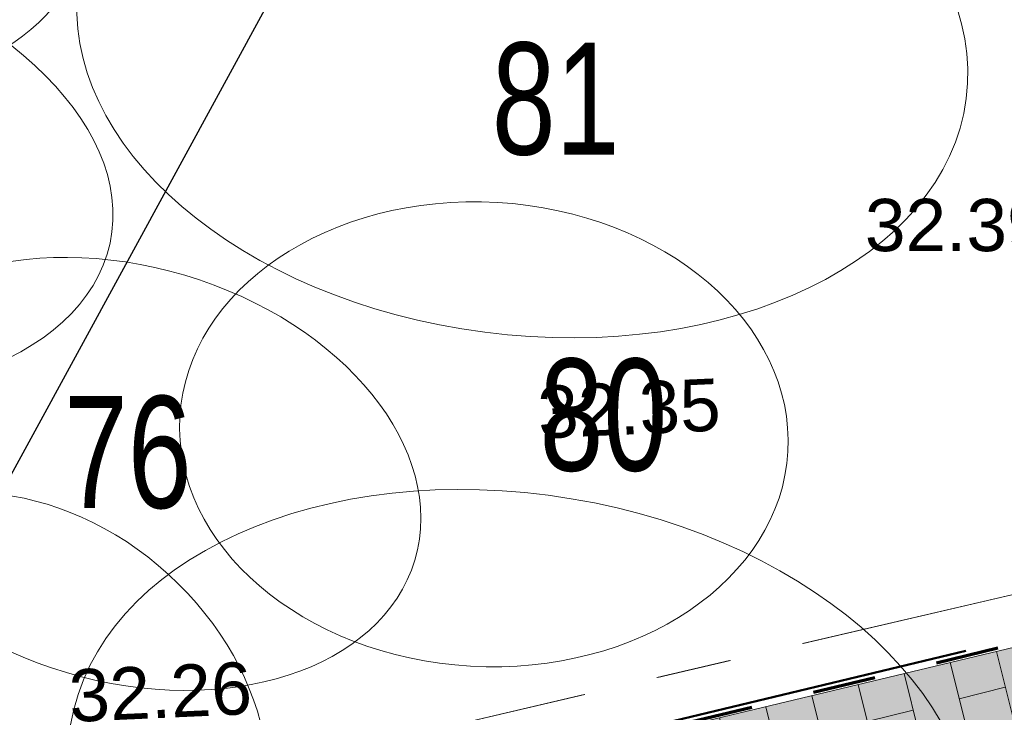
# Model space of a CAD drawing. Header units: metres. Extents: x 738076 to 738809, y 6589688 to 6590318.
# Tile 46 of 188: x 738370 to 738383, y 6590020 to 6590030. Entities that reach past the tile are written whole.
import ezdxf

# ---------------------------------------------------------------- set-up
doc = ezdxf.new("R2010")
doc.units = ezdxf.units.M
for name, pattern in [('KATASTRIPIIR', [7, 4, -0.9999999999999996, 0.9999999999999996, -0.9999999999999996]), ('Katkend', [1.6933333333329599, 0.8466666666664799, -0.8466666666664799]), ('TOOPIIR', [7, 6, -1])]:
    doc.linetypes.add(name, pattern=pattern)
for name, color, linetype, lineweight in [('_DE (2D)', 7, 'Continuous', 5), ('_GE (2D)', 7, 'Continuous', 5), ('_MA-joon kool (2D)', 7, 'Continuous', 5), ('_MA-pind kool (2D)', 7, 'Continuous', 5), ('_MA-töömahtude piir (2D)', 7, 'Continuous', 5), ('MA-v2ikevorm-m88bel', 7, 'Continuous', 13), ('None', 7, 'Continuous', 5)]:
    doc.layers.add(name, color=color, linetype=linetype, lineweight=lineweight)
for name, color, linetype, lineweight, true_color in [('DE-MA dendro Puittaim III', 7, 'Continuous', 18, 0x33cc00), ('DE-MA dendro Puittaim IV', 30, 'Continuous', 18, 0xff7f00), ('DE-MA dendro Puunumber', 250, 'Continuous', 5, 0x333333), ('GE-GTRASS', 7, 'Continuous', 5, 0x888888), ('GE-korgus-EH2000', 7, 'Continuous', 5, 0x888888), ('GE-PIIR', 7, 'Continuous', 18, 0xcc6600), ('MA-MA  TEKST töömahtude piir', 6, 'Continuous', 70, 0xff00ff), ('MA-projektala piir', 7, 'TOOPIIR', 50, 0xdd0000), ('MA-tee graniitplaat 300xvaba mm. helehall', 7, 'Continuous', 5, 0x636466)]:
    doc.layers.add(name, color=color, linetype=linetype, lineweight=lineweight, true_color=true_color)
doc.styles.add('Arial', font='Arial')
doc.styles.add('Swis721 LtCn BT', font='Swis721 LtCn BT')
doc.linetypes.add('-G-', pattern='A,10,-0.8000000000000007,-1.526140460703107,["G",Arial,S=1.4,R=0,X=-1.526140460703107,Y=-0.6999999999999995],-0.6738595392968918,10,-3', length=26)
pattern_1 = [(104, (0, 0), (-0.6161377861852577, -0.153620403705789), []), (-166, (0, 0), (0.3072408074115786, -1.232275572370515), [0.6349999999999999, -0.6349999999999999]), (-166, (-0.7697581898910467, 0.4625173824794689), (0.3072408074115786, -1.232275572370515), [0.6349999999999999, -0.6349999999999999])]

# ---------------------------------------------------------------- blocks, each defined once
blk = doc.blocks.new('Hardscape (2D)-3')
at = {"layer": 'MA-tee graniitplaat 300xvaba mm. helehall', "color": 0, "flags": 1}
for tag in ['instanceID', 'prm0_value', 'prm1_value', 'prm2_value', 'prm3_value', 'prm4_value', 'prm5_value', 'prm6_value', 'prm7_value', 'prm8_value', 'prm0_name', 'prm0_type', 'prm2_name', 'prm2_type', 'prm3_name', 'prm3_type', 'prm6_name', 'prm6_type', 'prm8_name', 'prm8_type', 'prm1_name', 'prm1_type', 'prm4_name', 'prm4_type', 'prm5_name', 'prm5_type', 'prm7_name', 'prm7_type', 'IFC_UUID']:
    blk.add_attdef(tag, (-2154051.977938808, -6234730.654648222), '', height=0.00018, dxfattribs=at)
at = {"color": 255, "linetype": 'Continuous', "lineweight": 5, "transparency": 33554687}
blk.add_wipeout([(7.881776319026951, 1.469384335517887), (7.334990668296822, -1.0865711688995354), (59.256703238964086, 11.134085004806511), (58.65769253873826, 13.633210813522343)], dxfattribs=at).dxf.layer = 'MA-v2ikevorm-m88bel'
at = {"layer": 'MA-tee graniitplaat 300xvaba mm. helehall', "linetype": 'Continuous', "lineweight": 0, "true_color": 0xeeeeee, "transparency": 33554687}
blk.add_hatch(color=7, dxfattribs=at).paths.add_polyline_path([(7.881776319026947, 1.469384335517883), (7.334990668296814, -1.086571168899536), (59.25670323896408, 11.13408500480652), (58.65769253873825, 13.63321081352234)])
blk.add_hatch(color=7, dxfattribs=at).paths.add_polyline_path([(7.881776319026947, 1.469384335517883), (7.334990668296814, -1.086571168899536), (59.25670323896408, 11.13408500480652), (58.65769253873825, 13.63321081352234)])
blk.add_hatch(color=7, dxfattribs=at).paths.add_polyline_path([(7.881776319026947, 1.469384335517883), (7.334990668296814, -1.086571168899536), (59.25670323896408, 11.13408500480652), (58.65769253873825, 13.63321081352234)])
at = {"layer": 'MA-tee graniitplaat 300xvaba mm. helehall', "linetype": 'Continuous', "lineweight": 5, "true_color": 0x636466, "transparency": 33554687}
h = blk.add_hatch(dxfattribs=at)
h.set_pattern_fill('graniitplaat 300xvaba_ helehall', color=251, style=0, pattern_type=2)
h.set_pattern_definition(pattern_1)
h.paths.add_polyline_path([(7.881776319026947, 1.469384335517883), (7.334990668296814, -1.086571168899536), (59.25670323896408, 11.13408500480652), (58.65769253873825, 13.63321081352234)])
h = blk.add_hatch(dxfattribs=at)
h.set_pattern_fill('graniitplaat 300xvaba_ helehall', color=251, style=0, pattern_type=2)
h.set_pattern_definition(pattern_1)
h.paths.add_polyline_path([(7.881776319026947, 1.469384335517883), (7.334990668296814, -1.086571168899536), (59.25670323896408, 11.13408500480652), (58.65769253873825, 13.63321081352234)])
h = blk.add_hatch(dxfattribs=at)
h.set_pattern_fill('graniitplaat 300xvaba_ helehall', color=251, style=0, pattern_type=2)
h.set_pattern_definition(pattern_1)
h.paths.add_polyline_path([(7.881776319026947, 1.469384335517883), (7.334990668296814, -1.086571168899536), (59.25670323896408, 11.13408500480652), (58.65769253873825, 13.63321081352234)])
at = {"layer": 'MA-tee graniitplaat 300xvaba mm. helehall', "transparency": 33554687, "flags": 128}
blk.add_lwpolyline([(7.881776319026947, 1.469384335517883), (7.334990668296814, -1.086571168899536), (59.25670323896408, 11.13408500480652), (58.65769253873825, 13.63321081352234)], close=True, dxfattribs=at)
blk.add_lwpolyline([(7.881776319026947, 1.469384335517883), (7.334990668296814, -1.086571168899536), (59.25670323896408, 11.13408500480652), (58.65769253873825, 13.63321081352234)], close=True, dxfattribs=at)
blk.add_lwpolyline([(7.881776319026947, 1.469384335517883), (7.334990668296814, -1.086571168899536), (59.25670323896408, 11.13408500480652), (58.65769253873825, 13.63321081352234)], close=True, dxfattribs=at)
at = {"layer": 'MA-v2ikevorm-m88bel', "color": 7, "linetype": 'Continuous', "lineweight": 5, "transparency": 33554687, "flags": 128}
blk.add_lwpolyline([(7.881776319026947, 1.469384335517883), (7.334990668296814, -1.086571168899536), (59.25670323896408, 11.13408500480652), (58.65769253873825, 13.63321081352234)], close=True, dxfattribs=at)
blk = doc.blocks.new('MA-pind kool (2D)')
at = {"layer": 'MA-tee graniitplaat 300xvaba mm. helehall', "transparency": 33554687}
blk.add_blockref('Hardscape (2D)-3', (-2154059.312929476, -6234729.568077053, -0.2), dxfattribs=at)
blk = doc.blocks.new('dendro')
at = {"layer": 'DE-MA dendro Puittaim III'}
for centre, major_axis, ratio in [((-64.24632371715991, 1.805818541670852), (3.436646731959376, -0.6827254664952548), 0.7610791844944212), ((-55.01449320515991, -10.45220396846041), (6.030242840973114, -1.00464153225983), 0.6688037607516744), ((-61.60377839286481, -9.479874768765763), (2.609151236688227, -2.382575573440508), 0.7843204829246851)]:
    blk.add_ellipse(centre, major_axis=major_axis, ratio=ratio, dxfattribs=at)
at = {"layer": 'DE-MA dendro Puittaim IV'}
for centre, major_axis, ratio in [((-54.99756194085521, -0.2903790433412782), (5.941478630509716, -0.7684974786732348), 0.6563454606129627), ((-65.46444949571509, -1.934921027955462), (4.94698254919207, -1.061562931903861), 0.5914642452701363), ((-55.51298212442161, -5.556511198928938), (4.06955978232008, -0.2325357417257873), 0.7630861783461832), ((-60.30859573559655, -6.08748851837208), (3.871427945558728, -1.153319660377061), 0.6873410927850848)]:
    blk.add_ellipse(centre, major_axis=major_axis, ratio=ratio, dxfattribs=at)
at = {"layer": 'DE-MA dendro Puunumber', "char_height": 1.5, "attachment_point": 1, "line_spacing_factor": 0.6024096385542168, "style": 'Swis721 LtCn BT'}
for s, insert in [('81', (-55.40727919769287, -0.3093123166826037)), ('80', (-54.76801452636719, -4.544009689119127)), ('76', (-61.13388803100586, -5.043519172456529))]:
    blk.add_mtext(s, dxfattribs=dict(at, insert=insert))
blk = doc.blocks.new('DE (2D)')
at = {"layer": 'None', "color": 7, "transparency": 33554687}
blk.add_blockref('dendro', (-2153983.95076955, -6234715.121399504), dxfattribs=at)
blk = doc.blocks.new('GE')
at = {"layer": 'GE-GTRASS', "linetype": '-G-', "lineweight": 30, "flags": 128}
blk.add_lwpolyline([(-52.80970000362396, 11.32880000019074), (-52.3214000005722, 11.18059999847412), (-48.53090000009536, 10.03029999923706), (-47.57800000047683, 9.765500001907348), (-43.82909999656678, 17.28909999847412), (-38.56559999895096, 26.94610000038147), (-33.31320000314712, 37.89139999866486), (-32.90740000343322, 38.41409999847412)], dxfattribs=at)
at = {"layer": 'GE-PIIR', "linetype": 'KATASTRIPIIR', "flags": 128}
for points in [[(-47.445, 14.515), (-36.125, 69.655), (-8.125, 76.545), (3.025, 26.315), (-47.445, 14.515)], [(-49.755, 3.145), (-47.445, 14.515), (3.025, 26.315), (4.335, 20.465), (5.535, 15.095), (-49.755, 3.145)]]:
    blk.add_lwpolyline(points, dxfattribs=at)
at = {"layer": 'GE-korgus-EH2000', "insert": (-30.913, 23.496), "char_height": 0.7, "attachment_point": 7, "line_spacing_factor": 0.25, "style": 'Arial'}
blk.add_mtext(' 32.39 ', dxfattribs=at)
at = {"layer": 'GE-korgus-EH2000', "char_height": 0.7, "attachment_point": 7, "rotation": 2.555273, "line_spacing_factor": 0.25, "style": 'Arial'}
for s, insert in [(' 32.35 ', (-35.276, 20.974)), (' 32.26 ', (-41.55, 17.176))]:
    blk.add_mtext(s, dxfattribs=dict(at, insert=insert))
blk = doc.blocks.new('GE (2D)')
at = {"layer": 'None', "color": 7, "transparency": 33554687}
blk.add_blockref('GE', (-2154003.721977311, -6234741.730759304, 4.5), dxfattribs=at)
blk = doc.blocks.new('MA-joon kool (2D)')
at = {"layer": 'MA-projektala piir', "flags": 128}
blk.add_lwpolyline([(-2154058.210153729, -6234739.129489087), (-2154056.135389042, -6234729.123073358), (-2153911.071005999, -6234694.337356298), (-2153908.108662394, -6234706.781098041), (-2153980.911977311, -6234723.500759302), (-2153977.313968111, -6234740.789259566), (-2153975.79136601, -6234740.471612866), (-2153975.239977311, -6234740.484759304), (-2153974.721977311, -6234740.710759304), (-2153969.531164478, -6234745.050163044), (-2153964.027119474, -6234768.760106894), (-2153989.583829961, -6234774.737774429), (-2154001.250235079, -6234777.364268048), (-2154017.245894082, -6234781.447156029), (-2154017.306524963, -6234781.193595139), (-2154049.485810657, -6234787.774099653), (-2154049.636992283, -6234786.297542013), (-2154053.752342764, -6234786.690905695), (-2154058.348746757, -6234745.73889305)], close=True, dxfattribs=at)
blk = doc.blocks.new('MA-töömahtude piir (2D)')
at = {"layer": 'MA-MA  TEKST töömahtude piir', "linetype": 'Katkend', "lineweight": 70, "transparency": 33554687}
blk.add_line((-2154059.749335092, -6234730.069080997), (-2153906.122572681, -6234693.148103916), dxfattribs=at)

msp = doc.modelspace()

# ---------------------------------------------------------------- block references
at = {"layer": '_MA-pind kool (2D)'}
msp.add_blockref('MA-pind kool (2D)', (2892415.876977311, 12824744.7657593), dxfattribs=at)

# ---------------------------------------------------------------- next in the draw order: block references
at = {"layer": '_DE (2D)'}
msp.add_blockref('DE (2D)', (2892415.876977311, 12824744.7657593), dxfattribs=at)
at = {"layer": '_GE (2D)'}
msp.add_blockref('GE (2D)', (2892415.876977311, 12824744.7657593), dxfattribs=at)
at = {"layer": '_MA-joon kool (2D)'}
msp.add_blockref('MA-joon kool (2D)', (2892415.876977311, 12824744.7657593), dxfattribs=at)
at = {"layer": '_MA-töömahtude piir (2D)'}
msp.add_blockref('MA-töömahtude piir (2D)', (2892415.876977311, 12824744.7657593), dxfattribs=at)

doc.saveas('drawing.dxf')
